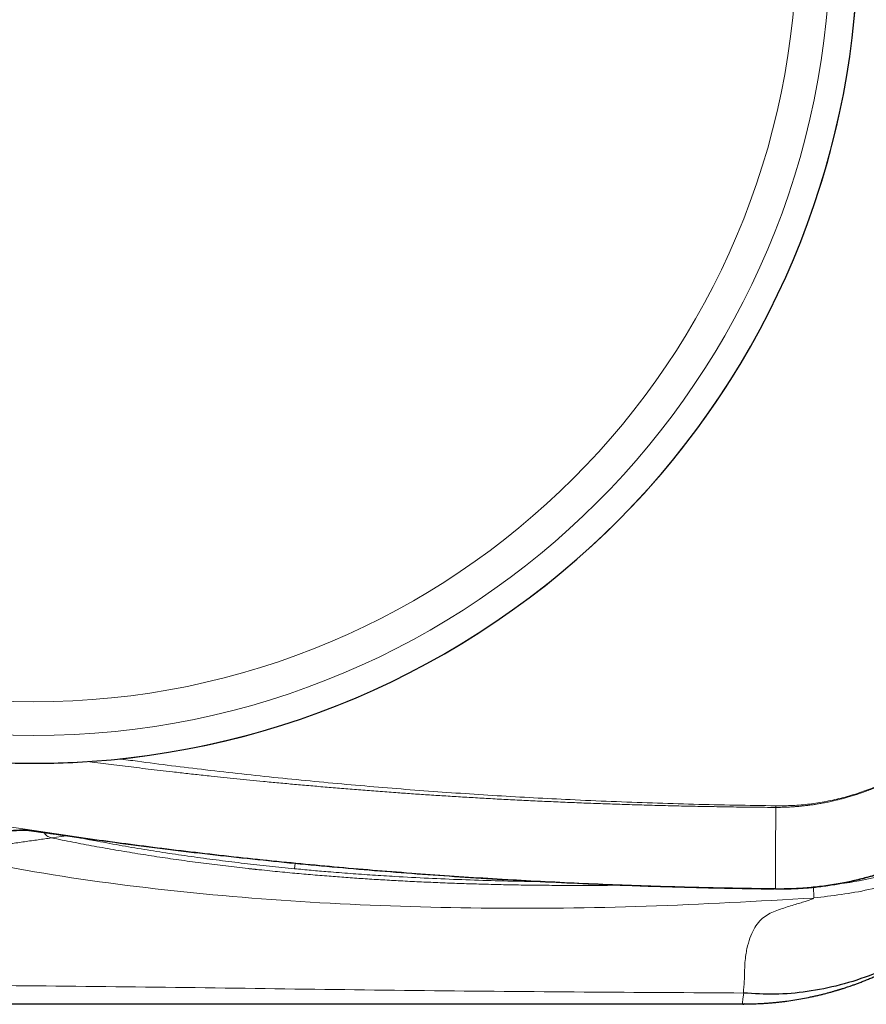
# Model space of a CAD drawing. Header units: millimetres. Extents: x 8 to 656, y 12 to 357.
# Tile 5 of 53: x 91 to 113, y 285 to 310. Entities that reach past the tile are written whole.
import ezdxf

# ---------------------------------------------------------------- set-up
doc = ezdxf.new("R2010")
doc.units = ezdxf.units.MM

msp = doc.modelspace()

# ---------------------------------------------------------------- linework, layer by layer
at = {"color": 252, "linetype": 'Continuous', "lineweight": 0}
for p, q in [((92.604, 289.217), (92.222, 289.162)), ((92.583, 289.222), (92.604, 289.217)), ((93.292, 289.122), (93.294, 289.122)), ((93.311, 289.119), (93.307, 289.093)), ((98.408, 288.518), (98.394, 288.377)), ((111.59, 287.636), (111.586, 287.925)), ((110.5, 287.867), (110.618, 287.865)), ((110.618, 287.865), (110.621, 287.871))]:
    msp.add_line(p, q, dxfattribs=at)
at = {"color": 7, "linetype": 'Continuous', "lineweight": 30}
for p, q in [((93.294, 289.122), (93.294, 289.122)), ((110.498, 287.866), (110.581, 287.865)), ((110.618, 287.865), (110.618, 287.865)), ((109.778, 284.935), (109.778, 284.943)), ((109.842, 284.938), (109.778, 284.935)), ((109.842, 284.938), (109.778, 284.935))]:
    msp.add_line(p, q, dxfattribs=at)
at = {"color": 252, "linetype": 'Continuous', "lineweight": 0, "flags": 128}
for points in [[(110.63, 289.978), (110.63, 289.972), (110.63, 289.967), (110.63, 289.962), (110.63, 289.957), (110.63, 289.952), (110.63, 289.946), (110.63, 289.941), (110.63, 289.936)], [(91.578, 289.361), (91.56, 289.362), (91.532, 289.365)]]:
    msp.add_lwpolyline(points, dxfattribs=at)
at = {"color": 252, "linetype": 'Continuous', "lineweight": 0}
for radius in [20.245, 19.388]:
    msp.add_circle((91.766, 312.009), radius, dxfattribs=at)
for centre, radius, start, end in [((91.766, 312.009), 20.95, 304.0277, 115.2847), ((91.766, 312.009), 20.95, 132.7708, 304.0277), ((181.263, 288.588), 70.646, 178.90663, 180.5818)]:
    msp.add_arc(centre, radius, start, end, dxfattribs=at)
at = {"color": 7, "linetype": 'Continuous', "lineweight": 30}
msp.add_arc((91.766, 312.009), 20.95, 132.7708, 34.0277, dxfattribs=at)
at = {"color": 252, "linetype": 'Continuous', "lineweight": 0}
for points, knots in [([(110.63, 289.978), (110.701, 289.977), (110.844, 289.977), (111.057, 289.985), (111.269, 290), (111.482, 290.022), (111.695, 290.051), (111.909, 290.088), (112.124, 290.133), (112.337, 290.185), (112.548, 290.244), (112.755, 290.31), (112.958, 290.382), (113.157, 290.46), (113.352, 290.544), (113.545, 290.635), (113.737, 290.734), (113.927, 290.839), (114.115, 290.953), (114.299, 291.072), (114.478, 291.198), (114.652, 291.329), (114.819, 291.464), (114.981, 291.603), (115.137, 291.747), (115.289, 291.897), (115.436, 292.053), (115.58, 292.215), (115.72, 292.384), (115.854, 292.558), (115.981, 292.736), (116.102, 292.917), (116.214, 293.099), (116.32, 293.284), (116.42, 293.472), (116.513, 293.663), (116.601, 293.858), (116.682, 294.059), (116.758, 294.264), (116.826, 294.472), (116.888, 294.682), (116.942, 294.892), (116.988, 295.102), (117.026, 295.312), (117.058, 295.524), (117.083, 295.736), (117.101, 295.948), (117.107, 296.091), (117.11, 296.162)], [0, 0, 0, 0, 0.021474, 0.042965, 0.064462, 0.085954, 0.107427, 0.129523, 0.151639, 0.173761, 0.195876, 0.217972, 0.239446, 0.260938, 0.282436, 0.303928, 0.325402, 0.347501, 0.369619, 0.391745, 0.413863, 0.435962, 0.457404, 0.478864, 0.500329, 0.521789, 0.543231, 0.565297, 0.587383, 0.609475, 0.631561, 0.653628, 0.675034, 0.696458, 0.717888, 0.739311, 0.760718, 0.782746, 0.804794, 0.826848, 0.848896, 0.870924, 0.892417, 0.913933, 0.935462, 0.956991, 0.978507, 1, 1, 1, 1]), ([(117.121, 296.161), (117.118, 296.092), (117.112, 295.954), (117.094, 295.744), (117.07, 295.532), (117.038, 295.318), (116.998, 295.104), (116.951, 294.89), (116.897, 294.678), (116.835, 294.466), (116.765, 294.256), (116.687, 294.046), (116.602, 293.837), (116.509, 293.631), (116.408, 293.429), (116.302, 293.231), (116.189, 293.038), (116.07, 292.851), (115.946, 292.669), (115.817, 292.493), (115.682, 292.322), (115.543, 292.157), (115.4, 291.998), (115.254, 291.847), (115.106, 291.704), (114.958, 291.568), (114.809, 291.44), (114.659, 291.319), (114.509, 291.205), (114.358, 291.098), (114.209, 290.997), (114.061, 290.904), (113.916, 290.818), (113.775, 290.738), (113.637, 290.665), (113.503, 290.598), (113.373, 290.536), (113.241, 290.477), (113.106, 290.421), (112.971, 290.368), (112.84, 290.32), (112.714, 290.276), (112.593, 290.237), (112.478, 290.203), (112.369, 290.172), (112.264, 290.144), (112.149, 290.116), (112.027, 290.088), (111.897, 290.061), (111.774, 290.038), (111.658, 290.019), (111.546, 290.002), (111.438, 289.988), (111.333, 289.976), (111.235, 289.966), (111.142, 289.958), (111.054, 289.951), (110.966, 289.946), (110.878, 289.942), (110.791, 289.939), (110.709, 289.937), (110.656, 289.936), (110.63, 289.936)], [0, 0, 0, 0, 0.020774, 0.041898, 0.063349, 0.085107, 0.107155, 0.12908, 0.151166, 0.173308, 0.195497, 0.218129, 0.240793, 0.263484, 0.2862, 0.308938, 0.331283, 0.353622, 0.375762, 0.39764, 0.419646, 0.441372, 0.462809, 0.483945, 0.504758, 0.52486, 0.544602, 0.563973, 0.582878, 0.601558, 0.619671, 0.637219, 0.654201, 0.670617, 0.68619, 0.701222, 0.715714, 0.729669, 0.744947, 0.759581, 0.773601, 0.787028, 0.799827, 0.811809, 0.823246, 0.834171, 0.84462, 0.858778, 0.872093, 0.884629, 0.896448, 0.907609, 0.918786, 0.929325, 0.939265, 0.948646, 0.957506, 0.965882, 0.975185, 0.983931, 0.992182, 1, 1, 1, 1]), ([(119.107, 294.974), (119.101, 294.935), (119.084, 294.838), (119.054, 294.682), (119.017, 294.507), (118.975, 294.331), (118.93, 294.156), (118.881, 293.981), (118.828, 293.807), (118.771, 293.634), (118.71, 293.462), (118.64, 293.274), (118.558, 293.072), (118.464, 292.857), (118.363, 292.643), (118.256, 292.432), (118.144, 292.223), (118.024, 292.016), (117.899, 291.812), (117.767, 291.611), (117.629, 291.413), (117.485, 291.219), (117.336, 291.028), (117.176, 290.836), (117.006, 290.643), (116.825, 290.451), (116.637, 290.264), (116.465, 290.102), (116.31, 289.964), (116.174, 289.847), (116.035, 289.734), (115.893, 289.623), (115.748, 289.514), (115.601, 289.408), (115.45, 289.305), (115.298, 289.206), (115.143, 289.109), (114.963, 289.002), (114.756, 288.886), (114.521, 288.765), (114.283, 288.65), (114.066, 288.554), (113.874, 288.475), (113.707, 288.411), (113.539, 288.349), (113.368, 288.292), (113.196, 288.237), (113.021, 288.186), (112.845, 288.139), (112.669, 288.095), (112.491, 288.055), (112.302, 288.017), (112.104, 287.982), (111.894, 287.95), (111.684, 287.924), (111.473, 287.902), (111.261, 287.886), (111.048, 287.875), (110.835, 287.87), (110.692, 287.87), (110.621, 287.871)], [0, 0, 0, 0, 0.009781, 0.024637, 0.03952, 0.054403, 0.069475, 0.084547, 0.099646, 0.114745, 0.129897, 0.145055, 0.164602, 0.184153, 0.203701, 0.223385, 0.243073, 0.262757, 0.282725, 0.302697, 0.322666, 0.34278, 0.362898, 0.383012, 0.404926, 0.426841, 0.44884, 0.47084, 0.485697, 0.500553, 0.515436, 0.53032, 0.545391, 0.560463, 0.575562, 0.590662, 0.605813, 0.620971, 0.642886, 0.6648, 0.6868, 0.708799, 0.723656, 0.738513, 0.753396, 0.768279, 0.783351, 0.798422, 0.813522, 0.828621, 0.843772, 0.858931, 0.876449, 0.893978, 0.911589, 0.9292, 0.946856, 0.964511, 0.98225, 1, 1, 1, 1]), ([(119.074, 294.421), (119.06, 294.289), (118.994, 293.671), (118.614, 292.594), (117.917, 291.248), (116.938, 290.04), (115.751, 289.037), (114.415, 288.292), (113.015, 287.801), (112.057, 287.689), (111.59, 287.634)], [0, 0, 0, 0, 0.036349, 0.170735, 0.310175, 0.452455, 0.595045, 0.735347, 0.870979, 1, 1, 1, 1]), ([(119.066, 294.381), (119.036, 294.191), (118.947, 293.622), (118.633, 292.769), (118.164, 291.834), (117.596, 291.006), (116.918, 290.248), (116.144, 289.578), (115.294, 289.015), (114.391, 288.563), (113.459, 288.237), (112.735, 288.052), (112.324, 288.009), (112.232, 287.999)], [0, 0, 0, 0, 0.057487, 0.172375, 0.270442, 0.370642, 0.472259, 0.574484, 0.676449, 0.777273, 0.876112, 0.972208, 1, 1, 1, 1]), ([(110.621, 287.871), (110.295, 287.875), (109.645, 287.884), (108.669, 287.905), (107.694, 287.932), (106.718, 287.965), (105.743, 288.005), (104.767, 288.051), (103.792, 288.104), (102.817, 288.164), (101.842, 288.23), (100.867, 288.304), (99.892, 288.384), (98.918, 288.472), (97.944, 288.567), (96.971, 288.669), (95.998, 288.779), (95.046, 288.894), (94.113, 289.014), (93.201, 289.138), (92.29, 289.27), (91.38, 289.408), (90.471, 289.554), (89.562, 289.707), (88.655, 289.868), (87.747, 290.036), (86.842, 290.212), (85.936, 290.396), (85.032, 290.587), (84.129, 290.787), (83.227, 290.995), (82.328, 291.211), (81.459, 291.428), (80.621, 291.646), (79.814, 291.862), (79.008, 292.086), (78.205, 292.317), (77.403, 292.555), (76.603, 292.8), (75.804, 293.052), (75.008, 293.312), (74.214, 293.579), (73.687, 293.763), (73.424, 293.855), (73.424, 293.855)], [0, 0, 0, 0, 0.02578, 0.05156, 0.077341, 0.103121, 0.128919, 0.154717, 0.180515, 0.206313, 0.232148, 0.257984, 0.283819, 0.309654, 0.335512, 0.361371, 0.387229, 0.413087, 0.43741, 0.461735, 0.486061, 0.510386, 0.534711, 0.559034, 0.583416, 0.607799, 0.632182, 0.656564, 0.681015, 0.705468, 0.729921, 0.754373, 0.778824, 0.800918, 0.823014, 0.845111, 0.867207, 0.889301, 0.91144, 0.93358, 0.95572, 0.97786, 0.999998, 1, 1, 1, 1]), ([(110.63, 289.936), (110.437, 289.938), (110.054, 289.941), (109.484, 289.948), (108.922, 289.958), (108.369, 289.969), (107.824, 289.982), (107.297, 289.996), (106.787, 290.011), (106.295, 290.028), (105.81, 290.046), (105.332, 290.065), (104.862, 290.085), (104.398, 290.107), (103.942, 290.13), (103.492, 290.153), (103.05, 290.178), (102.617, 290.204), (102.193, 290.23), (101.779, 290.257), (101.371, 290.284), (100.952, 290.314), (100.522, 290.346), (100.081, 290.38), (99.649, 290.414), (99.225, 290.45), (98.809, 290.486), (98.4, 290.522), (97.999, 290.559), (97.621, 290.595), (97.265, 290.63), (96.93, 290.664), (96.601, 290.698), (96.317, 290.728), (96.076, 290.754), (95.877, 290.775), (95.682, 290.797), (95.49, 290.818), (95.255, 290.845), (94.985, 290.877), (94.682, 290.912), (94.387, 290.948), (94.096, 290.983), (93.81, 291.019), (93.531, 291.055), (93.309, 291.083), (93.178, 291.1), (93.139, 291.106)], [0, 0, 0, 0, 0.032985, 0.065496, 0.097487, 0.129039, 0.16013, 0.190767, 0.219235, 0.247298, 0.274956, 0.30221, 0.329063, 0.355514, 0.381566, 0.407222, 0.432483, 0.457352, 0.4814, 0.505075, 0.528382, 0.551323, 0.576955, 0.602125, 0.62684, 0.651105, 0.674927, 0.698313, 0.721269, 0.7438, 0.763289, 0.782454, 0.801288, 0.819858, 0.831409, 0.842803, 0.853965, 0.864936, 0.875991, 0.894275, 0.911443, 0.928261, 0.945074, 0.961618, 0.977527, 0.99317, 1, 1, 1, 1]), ([(93.936, 291.174), (94.092, 291.152), (94.537, 291.091), (95.27, 290.997), (96.155, 290.889), (97.059, 290.786), (97.983, 290.688), (98.907, 290.596), (99.832, 290.511), (100.758, 290.432), (101.685, 290.36), (102.613, 290.294), (103.542, 290.234), (104.471, 290.181), (105.438, 290.131), (106.445, 290.087), (107.491, 290.048), (108.537, 290.017), (109.584, 289.993), (110.282, 289.983), (110.63, 289.978)], [0, 0, 0, 0, 0.02825, 0.080348, 0.132444, 0.187917, 0.243392, 0.298868, 0.354343, 0.409817, 0.46536, 0.520905, 0.57645, 0.631996, 0.687539, 0.75003, 0.812522, 0.875016, 0.937509, 1, 1, 1, 1]), ([(91.133, 289.346), (91.166, 289.348), (91.233, 289.354), (91.333, 289.36), (91.432, 289.364), (91.499, 289.364), (91.532, 289.365)], [0, 0, 0, 0, 0.249999, 0.499998, 0.749999, 1, 1, 1, 1]), ([(91.532, 289.365), (91.535, 289.365), (91.543, 289.364), (91.563, 289.362), (91.591, 289.359), (91.627, 289.355), (91.671, 289.35), (91.721, 289.343), (91.779, 289.335), (91.844, 289.326), (91.915, 289.316), (91.993, 289.305), (92.077, 289.294), (92.149, 289.283), (92.194, 289.277), (92.208, 289.275)], [0, 0, 0, 0, 0.080107, 0.160489, 0.240966, 0.321351, 0.401461, 0.48154, 0.561888, 0.642329, 0.722682, 0.802765, 0.883481, 0.964464, 1, 1, 1, 1]), ([(92.027, 289.301), (92.035, 289.289), (92.051, 289.263), (92.085, 289.229), (92.126, 289.199), (92.172, 289.175), (92.205, 289.167), (92.222, 289.162)], [0, 0, 0, 0, 0.166861, 0.375146, 0.583431, 0.791715, 1, 1, 1, 1]), ([(93.307, 289.093), (93.28, 289.098), (93.226, 289.108), (93.147, 289.123), (93.07, 289.138), (92.996, 289.152), (92.925, 289.165), (92.86, 289.176), (92.801, 289.187), (92.748, 289.196), (92.703, 289.204), (92.665, 289.21), (92.636, 289.214), (92.618, 289.216), (92.608, 289.217), (92.605, 289.217), (92.604, 289.217)], [0, 0, 0, 0, 0.076612, 0.153463, 0.230072, 0.306613, 0.383398, 0.45993, 0.535559, 0.611434, 0.687052, 0.761081, 0.835353, 0.909375, 0.954688, 1, 1, 1, 1]), ([(92.222, 289.162), (92.108, 289.146), (91.881, 289.114), (91.536, 289.065), (91.188, 289.015), (90.833, 288.966), (90.471, 288.918), (90.102, 288.869), (89.728, 288.821), (89.475, 288.788), (89.348, 288.772)], [0, 0, 0, 0, 0.1249988, 0.2499977, 0.3749968, 0.4999961, 0.6249966, 0.7499973, 0.8749986, 1, 1, 1, 1]), ([(92.222, 289.162), (92.401, 289.126), (92.762, 289.052), (93.307, 288.949), (93.857, 288.852), (94.412, 288.759), (94.968, 288.673), (95.525, 288.592), (96.084, 288.517), (96.648, 288.447), (97.034, 288.402), (97.242, 288.379), (97.269, 288.376), (97.297, 288.373), (97.325, 288.37), (97.352, 288.367), (97.38, 288.364), (97.45, 288.357), (97.603, 288.341), (97.83, 288.317), (98.09, 288.292), (98.412, 288.261), (98.807, 288.226), (99.26, 288.189), (99.705, 288.156), (100.141, 288.125), (100.584, 288.097), (101.039, 288.071), (101.504, 288.048), (101.98, 288.026), (102.464, 288.007), (102.956, 287.991), (103.456, 287.977), (103.964, 287.966), (104.48, 287.959), (105.004, 287.954), (105.535, 287.952), (106.074, 287.953), (106.489, 287.956), (106.724, 287.959), (106.777, 287.96)], [0, 0, 0, 0, 0.037616, 0.075504, 0.113664, 0.152095, 0.190798, 0.229072, 0.267605, 0.306398, 0.345452, 0.347346, 0.349243, 0.351142, 0.353044, 0.354949, 0.356856, 0.358767, 0.369319, 0.38836, 0.405576, 0.422995, 0.454602, 0.486856, 0.516199, 0.546056, 0.576426, 0.60731, 0.639352, 0.671927, 0.705036, 0.73868, 0.77286, 0.807574, 0.842824, 0.878611, 0.914933, 0.951793, 0.989189, 1, 1, 1, 1]), ([(98.394, 288.377), (98.182, 288.398), (97.756, 288.44), (97.119, 288.512), (96.482, 288.59), (95.845, 288.675), (95.209, 288.767), (94.574, 288.867), (93.939, 288.975), (93.517, 289.054), (93.307, 289.093)], [0, 0, 0, 0, 0.124796, 0.249591, 0.374443, 0.499295, 0.624434, 0.749572, 0.874786, 1, 1, 1, 1]), ([(89.348, 288.772), (90.005, 288.637), (91.905, 288.248), (95.139, 287.802), (99.083, 287.475), (103.168, 287.35), (107.354, 287.391), (110.17, 287.552), (111.59, 287.633)], [0, 0, 0, 0, 0.0900827, 0.2604615, 0.4379783, 0.621277, 0.8090597, 1, 1, 1, 1]), ([(104.757, 288.049), (104.619, 288.051), (104.198, 288.055), (103.495, 288.071), (102.646, 288.098), (101.797, 288.134), (101.041, 288.174), (100.38, 288.215), (99.812, 288.255), (99.292, 288.296), (98.819, 288.337), (98.536, 288.364), (98.394, 288.377)], [0, 0, 0, 0, 0.064829, 0.197977, 0.331126, 0.464609, 0.598091, 0.687393, 0.776696, 0.865997, 0.932999, 1, 1, 1, 1]), ([(109.802, 285.213), (109.81, 285.32), (109.826, 285.519), (109.83, 285.779), (109.84, 286), (109.861, 286.192), (109.922, 286.496), (110.047, 286.863), (110.315, 287.174), (110.648, 287.323), (111.01, 287.435), (111.32, 287.528), (111.542, 287.597), (111.574, 287.621), (111.59, 287.633)], [0, 0, 0, 0, 0.020065, 0.037667, 0.070537, 0.10237, 0.133821, 0.258642, 0.3827, 0.506529, 0.630354, 0.753933, 0.877115, 1, 1, 1, 1]), ([(109.812, 285.217), (107.106, 285.233), (101.697, 285.263), (93.597, 285.396), (88.208, 285.425), (85.515, 285.439)], [0, 0, 0, 0, 0.333587, 0.666867, 1, 1, 1, 1]), ([(109.778, 284.943), (109.778, 284.946), (109.777, 284.952), (109.782, 285.005), (109.792, 285.093), (109.805, 285.177), (109.812, 285.217)], [0, 0, 0, 0, 0.171312, 0.4660303, 0.7488912, 1, 1, 1, 1])]:
    msp.add_open_spline(points, degree=3, knots=knots, dxfattribs=at)
at = {"color": 7, "linetype": 'Continuous', "lineweight": 30}
for points, knots in [([(110.618, 287.865), (110.677, 287.864), (110.794, 287.864), (110.971, 287.867), (111.148, 287.874), (111.325, 287.885), (111.502, 287.899), (111.679, 287.917), (111.856, 287.939), (112.033, 287.965), (112.21, 287.995), (112.387, 288.028), (112.564, 288.065), (112.74, 288.106), (112.915, 288.151), (113.09, 288.2), (113.264, 288.252), (113.43, 288.306), (113.586, 288.361), (113.734, 288.415), (113.881, 288.472), (114.039, 288.537), (114.208, 288.611), (114.387, 288.694), (114.564, 288.781), (114.739, 288.872), (114.912, 288.968), (115.102, 289.078), (115.307, 289.205), (115.526, 289.35), (115.741, 289.502), (115.923, 289.64), (116.074, 289.76), (116.196, 289.86), (116.316, 289.963), (116.443, 290.077), (116.578, 290.202), (116.719, 290.339), (116.858, 290.48), (116.993, 290.624), (117.125, 290.772), (117.267, 290.939), (117.418, 291.126), (117.577, 291.336), (117.73, 291.55), (117.87, 291.761), (117.998, 291.967), (118.113, 292.163), (118.221, 292.359), (118.322, 292.554), (118.418, 292.752), (118.505, 292.945), (118.585, 293.133), (118.658, 293.316), (118.726, 293.5), (118.789, 293.683), (118.847, 293.862), (118.899, 294.039), (118.948, 294.217), (118.995, 294.405), (119.039, 294.603), (119.081, 294.811), (119.116, 295.021), (119.141, 295.182), (119.152, 295.274), (119.155, 295.295)], [0, 0, 0, 0, 0.014259, 0.028519, 0.042803, 0.057087, 0.071468, 0.085849, 0.100256, 0.114663, 0.129199, 0.143736, 0.158298, 0.172861, 0.187523, 0.202186, 0.216875, 0.231565, 0.244297, 0.25703, 0.26978, 0.282529, 0.298436, 0.314344, 0.330251, 0.346235, 0.362221, 0.378205, 0.399395, 0.420585, 0.441856, 0.463128, 0.47586, 0.488593, 0.501343, 0.514092, 0.529999, 0.545907, 0.561814, 0.577798, 0.593784, 0.609768, 0.630958, 0.652148, 0.67342, 0.694691, 0.713409, 0.732141, 0.749851, 0.76756, 0.785317, 0.803074, 0.818951, 0.834828, 0.85074, 0.866651, 0.881539, 0.896426, 0.911342, 0.926258, 0.943369, 0.960491, 0.977655, 0.99482, 1, 1, 1, 1]), ([(119.118, 294.51), (119.108, 294.38), (119.064, 293.801), (118.844, 292.778), (118.444, 291.456), (117.873, 290.173), (117.152, 288.97), (116.359, 287.976), (115.551, 287.185), (114.773, 286.575), (113.958, 286.074), (113.12, 285.685), (112.273, 285.407), (111.434, 285.24), (110.612, 285.169), (110.075, 285.201), (109.811, 285.216)], [0, 0, 0, 0, 0.026873, 0.119486, 0.214766, 0.311391, 0.407943, 0.503045, 0.572724, 0.640533, 0.706197, 0.769562, 0.830572, 0.889257, 0.945697, 1, 1, 1, 1]), ([(91.206, 289.343), (91.208, 289.343), (91.242, 289.347), (91.31, 289.352), (91.407, 289.357), (91.495, 289.361), (91.55, 289.361), (91.573, 289.361)], [0, 0, 0, 0, 0.01833, 0.274865, 0.546208, 0.810253, 1, 1, 1, 1]), ([(91.567, 289.362), (91.567, 289.362), (91.567, 289.362), (91.568, 289.361), (91.572, 289.361), (91.578, 289.361), (91.586, 289.36), (91.597, 289.358), (91.61, 289.357), (91.626, 289.355), (91.644, 289.353), (91.665, 289.35), (91.688, 289.347), (91.714, 289.344), (91.741, 289.34), (91.771, 289.336), (91.803, 289.332), (91.837, 289.327), (91.873, 289.322), (91.911, 289.317), (91.951, 289.311), (91.992, 289.305), (92.035, 289.299), (92.08, 289.293), (92.126, 289.287), (92.169, 289.281), (92.198, 289.276), (92.21, 289.275)], [0, 0, 0, 0, 0.0079651, 0.0331215, 0.0620118, 0.0945117, 0.1301784, 0.1683465, 0.2082857, 0.2494158, 0.2914021, 0.3343409, 0.3779919, 0.4221858, 0.4667971, 0.5117306, 0.5569111, 0.6022771, 0.6477771, 0.6933663, 0.7390059, 0.7846582, 0.8302861, 0.8758637, 0.9213656, 0.9667705, 1, 1, 1, 1]), ([(92.208, 289.275), (92.226, 289.273), (92.275, 289.266), (92.36, 289.254), (92.464, 289.239), (92.572, 289.223), (92.684, 289.208), (92.8, 289.191), (92.917, 289.175), (93.039, 289.158), (93.164, 289.14), (93.25, 289.128), (93.292, 289.122)], [0, 0, 0, 0, 0.057595, 0.160021, 0.262107, 0.36564, 0.469518, 0.573515, 0.677396, 0.780931, 0.891035, 1, 1, 1, 1]), ([(93.294, 289.122), (93.651, 289.073), (94.367, 288.975), (95.442, 288.841), (96.518, 288.715), (97.596, 288.598), (98.675, 288.49), (99.756, 288.392), (100.837, 288.302), (101.921, 288.22), (103.005, 288.147), (104.09, 288.083), (105.177, 288.026), (106.173, 287.982), (107.079, 287.948), (107.896, 287.921), (108.712, 287.899), (109.58, 287.88), (110.176, 287.871), (110.5, 287.867)], [0, 0, 0, 0, 0.062757, 0.125514, 0.18829, 0.251066, 0.313921, 0.376775, 0.439647, 0.502518, 0.565505, 0.628492, 0.691494, 0.754496, 0.801798, 0.8491, 0.896407, 0.943715, 1, 1, 1, 1]), ([(109.777, 284.938), (109.793, 284.938), (109.822, 284.938), (109.863, 284.939), (109.899, 284.939), (109.933, 284.939), (109.968, 284.94), (110.006, 284.941), (110.058, 284.942), (110.128, 284.945), (110.216, 284.948), (110.31, 284.954), (110.407, 284.96), (110.504, 284.968), (110.604, 284.977), (110.705, 284.987), (110.805, 284.999), (110.939, 285.016), (111.107, 285.041), (111.308, 285.075), (111.474, 285.108), (111.603, 285.136), (111.695, 285.157), (111.781, 285.178), (111.861, 285.198), (111.927, 285.215), (111.981, 285.23), (112.024, 285.242), (112.064, 285.253), (112.101, 285.264), (112.136, 285.274), (112.168, 285.283), (112.193, 285.291), (112.211, 285.296), (112.222, 285.299), (112.229, 285.302), (112.236, 285.304), (112.244, 285.306), (112.255, 285.309), (112.273, 285.315), (112.301, 285.324), (112.342, 285.337), (112.392, 285.353), (112.451, 285.373), (112.518, 285.396), (112.594, 285.422), (112.679, 285.453), (112.772, 285.488), (112.874, 285.528), (112.982, 285.571), (113.092, 285.618), (113.221, 285.674), (113.367, 285.741), (113.528, 285.819), (113.694, 285.904), (113.865, 285.995), (114.038, 286.094), (114.204, 286.192), (114.351, 286.284), (114.48, 286.368), (114.593, 286.444), (114.701, 286.519), (114.802, 286.591), (114.896, 286.661), (114.983, 286.726), (115.062, 286.788), (115.122, 286.835), (115.164, 286.868), (115.189, 286.889), (115.213, 286.908), (115.233, 286.925), (115.251, 286.939), (115.266, 286.952), (115.281, 286.964), (115.3, 286.98), (115.326, 287.002), (115.36, 287.03), (115.4, 287.064), (115.448, 287.105), (115.497, 287.149), (115.548, 287.194), (115.599, 287.24), (115.651, 287.287), (115.7, 287.333), (115.744, 287.375), (115.783, 287.411), (115.816, 287.443), (115.845, 287.471), (115.869, 287.495), (115.889, 287.515), (115.904, 287.529), (115.914, 287.54), (115.921, 287.546), (115.925, 287.551), (115.926, 287.552), (115.925, 287.551), (115.921, 287.548), (115.915, 287.542), (115.905, 287.533), (115.891, 287.52), (115.871, 287.501), (115.845, 287.477), (115.811, 287.444), (115.769, 287.404), (115.719, 287.358), (115.667, 287.31), (115.614, 287.263), (115.565, 287.218), (115.517, 287.176), (115.47, 287.135), (115.425, 287.096), (115.381, 287.059), (115.343, 287.028), (115.31, 287.001), (115.286, 286.98), (115.268, 286.966), (115.256, 286.956), (115.247, 286.949), (115.24, 286.944), (115.232, 286.937), (115.22, 286.928), (115.206, 286.918), (115.191, 286.907), (115.175, 286.896), (115.165, 286.888), (115.159, 286.883)], [0, 0, 0, 0, 0.005899, 0.011017, 0.015353, 0.019419, 0.0238, 0.028497, 0.03351, 0.04353, 0.054631, 0.066825, 0.078645, 0.091155, 0.10374, 0.116356, 0.129004, 0.141684, 0.167141, 0.192728, 0.218447, 0.230619, 0.242438, 0.253534, 0.263896, 0.273519, 0.279355, 0.284877, 0.290082, 0.294968, 0.299535, 0.303781, 0.307313, 0.309356, 0.310753, 0.311541, 0.31236, 0.313445, 0.314796, 0.316413, 0.320638, 0.326023, 0.332575, 0.340299, 0.349202, 0.359295, 0.370586, 0.383087, 0.396809, 0.411713, 0.426802, 0.441684, 0.464645, 0.487077, 0.508966, 0.534813, 0.559821, 0.583971, 0.607245, 0.624906, 0.642006, 0.658516, 0.67414, 0.688783, 0.702434, 0.715084, 0.726725, 0.73102, 0.735158, 0.738992, 0.742352, 0.74524, 0.747653, 0.749762, 0.752571, 0.756903, 0.762398, 0.769058, 0.776889, 0.785896, 0.793801, 0.802438, 0.811621, 0.820179, 0.827914, 0.834485, 0.840327, 0.845451, 0.849873, 0.85362, 0.856734, 0.858703, 0.860415, 0.861954, 0.863432, 0.864944, 0.866494, 0.86818, 0.87009, 0.873087, 0.876678, 0.880915, 0.887219, 0.894628, 0.903158, 0.912817, 0.9212, 0.929801, 0.937781, 0.945128, 0.953188, 0.960325, 0.966544, 0.971847, 0.976238, 0.978521, 0.980449, 0.982023, 0.982775, 0.983705, 0.986216, 0.9897, 0.992609, 0.996026, 1, 1, 1, 1]), ([(109.778, 284.935), (109.353, 284.935), (108.478, 284.935), (107.133, 284.935), (105.718, 284.934), (104.233, 284.934), (102.689, 284.934), (101.086, 284.933), (99.425, 284.933), (97.696, 284.933), (96.398, 284.932), (95.579, 284.932), (95.262, 284.932), (94.971, 284.932), (94.679, 284.932), (94.384, 284.932), (93.713, 284.932), (92.705, 284.932), (91.348, 284.931), (89.919, 284.931), (88.363, 284.931), (86.676, 284.93), (85.534, 284.93), (84.956, 284.93)], [0, 0, 0, 0, 0.051298, 0.105411, 0.16234, 0.222085, 0.284648, 0.348836, 0.415744, 0.48537, 0.557716, 0.572742, 0.584377, 0.596089, 0.607879, 0.619747, 0.631692, 0.68905, 0.741719, 0.795763, 0.861894, 0.929973, 1, 1, 1, 1]), ([(109.791, 284.935), (109.797, 284.935), (109.804, 284.935), (109.812, 284.936), (109.812, 284.936)], [0, 0, 0, 0, 0.898092, 1, 1, 1, 1])]:
    msp.add_open_spline(points, degree=3, knots=knots, dxfattribs=at)

doc.saveas('drawing.dxf')
